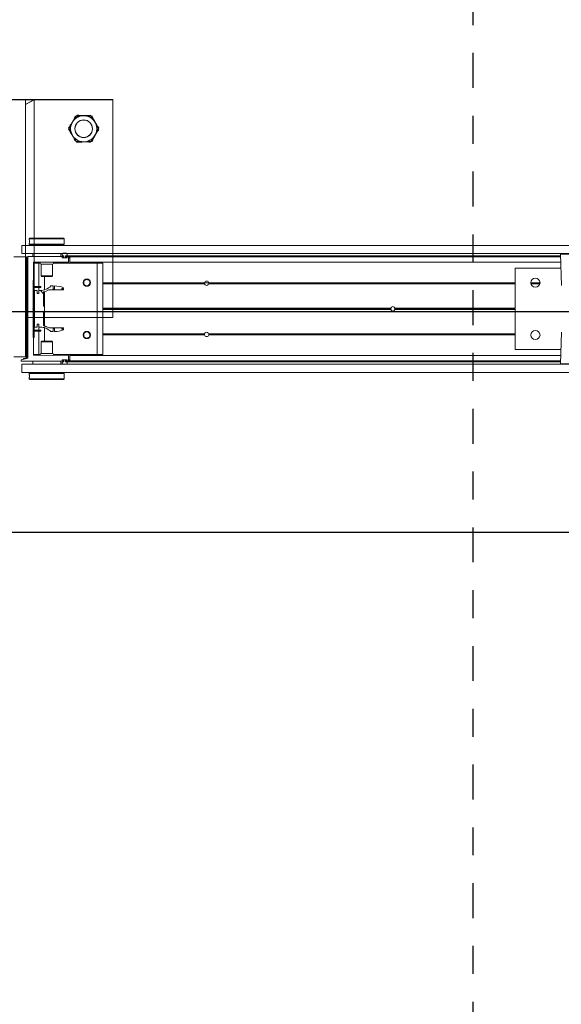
# Model space of a CAD drawing. Header units: feet. Extents: x 0 to 152726, y 0 to 59505.
# Tile 114 of 117: x 152353.22 to 152355.16, y 59419.4 to 59422.93. Entities that reach past the tile are written whole.
import ezdxf

# ---------------------------------------------------------------- set-up
doc = ezdxf.new("R2010")
doc.units = ezdxf.units.FT
doc.header["$LTSCALE"] = 0.1
doc.header["$MEASUREMENT"] = 0
doc.linetypes.add('CENTER', pattern=[2, 1.25, -0.25, 0.25, -0.25])
for name, color, linetype, lineweight in [('BR_P_Rail_Object', 251, 'Continuous', 30), ('DR_P_Underdrain', 252, 'Continuous', 13), ('SC_Scratch7', 252, 'Continuous', 0)]:
    doc.layers.add(name, color=color, linetype=linetype, lineweight=lineweight)
doc.layers.add('L-CNTR', color=230, linetype='CENTER')

# ---------------------------------------------------------------- blocks, each defined once
blk = doc.blocks.new('HIGH ST SCREENWALL_13 PANEL PLAN_2')
at = {"layer": 'SC_Scratch7', "lineweight": 0}
h = blk.add_hatch(dxfattribs=at)
h.set_pattern_fill('ANSI31', color=256, scale=0.01, style=0, pattern_type=2)
h.set_pattern_definition([(44.99814199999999, (-37.96470949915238, -14.2235007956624), (-0.08838530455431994, 0.08839103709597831), [])])
h.paths.add_polyline_path([(-32.35076989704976, -0.1416266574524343, -0.3639702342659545), (-32.35283585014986, -0.1440886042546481), (-32.36137547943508, -0.1455940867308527), (-32.36108611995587, -0.1472354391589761), (-32.35254649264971, -0.1457299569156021, 0.3639702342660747), (-32.34910323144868, -0.141626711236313), (-32.34909153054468, 0.2191272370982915), (-32.35075819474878, 0.2191272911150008)])
h = blk.add_hatch(dxfattribs=at)
h.set_pattern_fill('ANSI31', color=256, scale=0.01, style=0, pattern_type=2)
h.set_pattern_definition([(44.99814199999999, (-37.97364036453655, -14.2207224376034), (-0.08838530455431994, 0.08839103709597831), [])])
h.paths.add_polyline_path([(-32.32358014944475, -0.07072717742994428), (-32.32357345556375, 0.1356474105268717), (-32.32732344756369, 0.135647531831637), (-32.32733014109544, -0.07072705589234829)])
h = blk.add_hatch(dxfattribs=at)
h.set_pattern_fill('ANSI38', color=256, scale=0.01, style=0, pattern_type=2)
h.set_pattern_definition([(44.99814199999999, (-37.87376257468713, -14.22482790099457), (-0.08838530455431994, 0.08839103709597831), []), (134.998142, (-37.87376257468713, -14.22482790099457), (-0.2651616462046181, 0.0883967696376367), [0.31249937, -0.18749962])])
h.paths.add_polyline_path([(-32.31250385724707, 0.08711844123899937), (-32.31250350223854, 0.09807642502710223), (-32.32211634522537, 0.0980767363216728), (-32.32212060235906, -0.03315659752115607), (-32.31250775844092, -0.03315690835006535), (-32.31250740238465, -0.02219892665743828), (-32.30686436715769, -0.02219910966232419), (-32.30686472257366, -0.03315709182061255), (-32.30122169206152, -0.03315727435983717, -0.2061892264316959), (-32.26359106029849, -0.0493658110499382), (-32.25555301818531, -0.04936607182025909), (-32.25555266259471, -0.03840808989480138), (-32.24997524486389, -0.0384082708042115), (-32.24997559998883, -0.04936625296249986, 0.09842250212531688), (-32.21795445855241, -0.04300247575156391), (-32.21795437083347, -0.04029578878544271), (-32.22368819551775, -0.04029560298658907), (-32.22368811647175, -0.03783497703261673), (-32.21795429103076, -0.03783516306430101), (-32.21795420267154, -0.03512847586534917), (-32.270844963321, -0.03512675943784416, 0.0857050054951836), (-32.28931209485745, -0.02782424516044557), (-32.28931045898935, 0.02261650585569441), (-32.2860296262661, 0.02261640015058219), (-32.28602898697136, 0.04230139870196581), (-32.28930982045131, 0.04230150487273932), (-32.28930818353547, 0.0927422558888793, 0.0857050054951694), (-32.27084057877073, 0.1000435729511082), (-32.21794981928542, 0.1000418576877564), (-32.21794973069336, 0.1027485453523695), (-32.2236835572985, 0.1027487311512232), (-32.22368347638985, 0.1052093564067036), (-32.21794965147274, 0.105209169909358), (-32.2179495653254, 0.1079158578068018, 0.09842250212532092), (-32.24997029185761, 0.1142817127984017), (-32.24997064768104, 0.1033237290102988), (-32.25554806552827, 0.103323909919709), (-32.25554770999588, 0.1142818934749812), (-32.2635857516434, 0.1142821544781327, -0.2061892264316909), (-32.30121743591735, 0.09807605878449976), (-32.30686046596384, 0.09807624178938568), (-32.30686082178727, 0.08711825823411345)])
for p, q in [((-32.70829323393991, 0.7822656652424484), (-32.04162790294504, 0.7822872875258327)), ((-32.04157390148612, 0.7816161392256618), (-32.70823923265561, 0.781637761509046)), ((-32.39579385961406, 0.7822758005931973), (-32.35412727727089, 0.7822771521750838)), ((-32.35407327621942, 0.78162627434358), (-32.39573985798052, 0.7816276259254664)), ((-32.35412727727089, 0.7822771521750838), (-32.32287733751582, 0.7822781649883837)), ((-32.35412727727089, 0.7822771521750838), (-32.3541090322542, 0.2197782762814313)), ((-32.35412727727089, 0.7822771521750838), (-32.35412670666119, 0.7646990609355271)), ((-32.32287733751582, 0.7822781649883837), (-32.35412670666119, 0.7646990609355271)), ((-32.35407327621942, 0.78162627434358), (-32.35409019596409, 0.2599606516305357)), ((-32.35407327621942, 0.78162627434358), (-32.35407384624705, 0.7640481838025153)), ((-32.35407384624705, 0.7640481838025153), (-32.32282333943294, 0.7816252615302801)), ((-32.32282333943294, 0.7816252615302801), (-32.35407327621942, 0.78162627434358)), ((-32.32285199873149, 0.001030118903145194), (-32.32287733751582, 0.7822781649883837)), ((-32.32282333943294, 0.7816252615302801), (-32.32283942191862, 0.2857962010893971)), ((-32.04162790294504, 0.7822872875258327), (-32.04160256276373, 0.001039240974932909)), ((-32.04159082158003, 0.2599505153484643), (-32.04157390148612, 0.7816161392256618)), ((-32.34065196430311, 0.2832967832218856), (-32.34065206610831, 0.2801689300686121)), ((-32.33815189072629, 0.2857966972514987), (-32.34065196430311, 0.2832967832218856)), ((-32.34065196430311, 0.2832967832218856), (-32.21565221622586, 0.2832927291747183)), ((-32.33815189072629, 0.2857966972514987), (-32.21815213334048, 0.2857928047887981)), ((-32.21565221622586, 0.2832927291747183), (-32.21815213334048, 0.2857928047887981)), ((-32.21565231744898, 0.2801636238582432), (-32.21565221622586, 0.2832927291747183)), ((-32.36711100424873, 0.259961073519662), (-32.36711196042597, 0.2304611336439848)), ((-32.36711100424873, 0.259961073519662), (-28.37753565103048, 0.259831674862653)), ((-32.34065248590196, 0.2672293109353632), (-32.34065258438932, 0.2641826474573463)), ((-32.34065258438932, 0.2641826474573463), (-32.33815267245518, 0.2616825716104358)), ((-32.34065258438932, 0.2641826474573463), (-32.2156528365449, 0.2641785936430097)), ((-32.33815267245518, 0.2616825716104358), (-32.21815291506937, 0.2616786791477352)), ((-32.33440268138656, 0.2616824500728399), (-32.3344027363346, 0.2599600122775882)), ((-32.22190296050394, 0.2599563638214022), (-32.22190290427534, 0.2616788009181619)), ((-32.21815291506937, 0.2616786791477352), (-32.2156528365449, 0.2641785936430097)), ((-32.21598625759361, 0.2740982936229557), (-32.21597555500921, 0.2722891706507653)), ((-32.2156528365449, 0.2641785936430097), (-32.21565273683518, 0.2672277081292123)), ((-32.35409152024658, 0.2191273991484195), (-32.39575810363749, 0.2191287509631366)), ((-32.35409152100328, 0.2191273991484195), (-32.39575810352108, 0.2191287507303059)), ((-32.36711196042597, 0.2304611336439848), (-28.37753660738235, 0.2303317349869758)), ((-32.35410314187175, -0.139205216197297), (-32.35409152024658, 0.2191273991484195)), ((-32.35410314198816, -0.1392052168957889), (-32.35409152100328, 0.2191273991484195)), ((-32.35409115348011, 0.2304607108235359), (-32.35409152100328, 0.2191273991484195)), ((-32.35075819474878, 0.2191272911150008), (-32.35076989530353, -0.1416266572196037)), ((-32.35075819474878, 0.2191272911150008), (-32.34909153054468, 0.2191272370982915)), ((-32.34909153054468, 0.2191272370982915), (-32.34910323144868, -0.141626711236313)), ((-32.34627903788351, 0.21914026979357), (-32.34629083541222, -0.144622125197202)), ((-32.21897447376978, 0.2199563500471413), (-32.34545880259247, 0.2199604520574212)), ((-32.32817232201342, 0.2303765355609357), (-32.32817265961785, 0.2199598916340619)), ((-32.32817232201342, 0.2303765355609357), (-32.32815370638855, 0.2303765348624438)), ((-32.3281540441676, 0.2199598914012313), (-32.32815370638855, 0.2303765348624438)), ((-32.32815370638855, 0.2303765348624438), (-32.22815390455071, 0.230373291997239)), ((-32.3228412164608, 0.2304596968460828), (-32.32284121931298, 0.2303763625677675)), ((-32.29377877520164, 0.2304587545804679), (-32.29377877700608, 0.2303754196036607)), ((-32.26252883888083, 0.2303744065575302), (-32.26252883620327, 0.2304577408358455)), ((-32.22815390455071, 0.230373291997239), (-32.22815424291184, 0.2199566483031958)), ((-32.22813528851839, 0.2303732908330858), (-32.22813562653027, 0.219956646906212)), ((-32.22294605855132, 0.2158183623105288), (-32.22294601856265, 0.2170529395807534)), ((-32.20626632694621, 0.2149976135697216), (-32.22212587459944, 0.2149981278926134)), ((-32.22212578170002, 0.2178731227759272), (-32.218974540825, 0.217873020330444)), ((-32.22198770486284, 0.2164564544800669), (-32.22198772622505, 0.2157897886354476)), ((-32.22115442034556, 0.2149564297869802), (-32.20723777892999, 0.2149559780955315)), ((-32.21752935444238, 0.2172896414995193), (-32.2211543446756, 0.2172897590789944)), ((-32.21815430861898, 0.2186932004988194), (-32.21815429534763, 0.2191361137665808)), ((-32.2175292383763, 0.2208699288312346), (-32.21752935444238, 0.2172896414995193)), ((-32.21086270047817, 0.217289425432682), (-32.21086258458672, 0.2208697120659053)), ((-32.2074245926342, 0.2172893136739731), (-32.21086270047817, 0.217289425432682)), ((-32.21086258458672, 0.2208697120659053), (-30.43832990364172, 0.2208122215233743)), ((-32.21023764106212, 0.2191358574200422), (-32.21023765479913, 0.2186929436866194)), ((-32.2095937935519, 0.2226019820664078), (-30.43839034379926, 0.2225445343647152)), ((-32.20941747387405, 0.2178727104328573), (-32.20626623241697, 0.2178726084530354)), ((-32.20126617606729, 0.2199557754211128), (-32.2094174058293, 0.219956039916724)), ((-32.2074245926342, 0.2172893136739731), (-32.20640437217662, 0.2172892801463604)), ((-32.20640444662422, 0.2149976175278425), (-32.20640442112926, 0.2157892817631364)), ((-32.20640442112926, 0.2157892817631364), (-32.20640439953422, 0.216455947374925)), ((-32.20640442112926, 0.2157892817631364), (-32.20544658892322, 0.2157892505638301)), ((-32.20640439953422, 0.216455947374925), (-32.20640437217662, 0.2172892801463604)), ((-32.20640439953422, 0.216455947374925), (-32.20544607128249, 0.2164559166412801)), ((-32.20640437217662, 0.2172892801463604), (-32.20548099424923, 0.2172892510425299)), ((-32.2054460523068, 0.2170523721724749), (-32.20544609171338, 0.2158177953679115)), ((-32.20044661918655, 0.1999557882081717), (-32.20044599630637, 0.2191355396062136)), ((-32.20044613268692, 0.2149557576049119), (-32.1952378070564, 0.2149555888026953)), ((-32.20044610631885, 0.2157890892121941), (-32.19523778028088, 0.2157889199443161)), ((-32.20044608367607, 0.2164557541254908), (-32.19523775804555, 0.2164555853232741)), ((-32.20044605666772, 0.2172890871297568), (-32.19523773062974, 0.2172889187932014)), ((-32.19523829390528, 0.1999424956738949), (-32.19523767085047, 0.2191353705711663)), ((-32.19523767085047, 0.2191353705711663), (-32.19523764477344, 0.2199555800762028)), ((-30.4382694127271, 0.2190783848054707), (-32.19523767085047, 0.2191353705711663)), ((-30.4382980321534, 0.2198985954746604), (-32.19523764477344, 0.2199555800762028)), ((-30.43861080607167, 0.2288636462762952), (-30.4346638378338, 0.11573201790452)), ((-30.37232433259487, 0.2288614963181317), (-30.43861080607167, 0.2288636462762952)), ((-32.32544876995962, 0.1257933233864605), (-32.32544641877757, 0.1983063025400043)), ((-32.32544647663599, 0.1965223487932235), (-32.30648818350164, 0.1965217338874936)), ((-32.32462618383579, 0.1991264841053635), (-32.201279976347, 0.1991224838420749)), ((-32.32284223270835, 0.1991264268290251), (-32.32284231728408, 0.1965222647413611)), ((-32.30649090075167, 0.1127302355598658), (-32.30648818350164, 0.1965217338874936)), ((-32.30648818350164, 0.1965217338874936), (-32.30178182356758, 0.196521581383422)), ((-32.29857165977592, 0.1925639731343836), (-32.29857300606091, 0.151081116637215)), ((-32.25773840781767, 0.1925626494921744), (-32.29857165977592, 0.1925639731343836)), ((-32.25773975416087, 0.1510797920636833), (-32.25773840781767, 0.1925626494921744)), ((-32.25452798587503, 0.1965200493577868), (-32.09815526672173, 0.1965149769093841)), ((-32.19523840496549, 0.1965181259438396), (-32.19523832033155, 0.1991222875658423)), ((-32.19523832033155, 0.1991222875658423), (-32.19523829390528, 0.1999424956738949)), ((-30.43757119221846, 0.1990652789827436), (-32.19523832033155, 0.1991222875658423)), ((-30.43759980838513, 0.1998854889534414), (-32.19523829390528, 0.1999424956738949)), ((-32.09816590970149, -0.1316093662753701), (-32.09815526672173, 0.1965149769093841)), ((-32.09815526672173, 0.1965149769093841), (-32.07732197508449, 0.1965143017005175)), ((-32.07733261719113, -0.1316100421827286), (-32.07732197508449, 0.1965143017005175)), ((-30.60149218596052, 0.1782373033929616), (-30.60150164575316, -0.1134287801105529)), ((-30.43684435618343, 0.1782319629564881), (-30.60149218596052, 0.1782373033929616)), ((-32.29857300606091, 0.151081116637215), (-32.29620103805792, 0.1487089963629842)), ((-32.25773975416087, 0.1510797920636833), (-32.29857300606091, 0.151081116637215)), ((-32.26011187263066, 0.1487078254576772), (-32.29620103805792, 0.1487089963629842)), ((-32.28565800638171, 0.1004680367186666), (-32.2856564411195, 0.1487086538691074)), ((-32.26011187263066, 0.1487078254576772), (-32.25773975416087, 0.1510797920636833)), ((-32.32794882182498, 0.1241267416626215), (-32.32544876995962, 0.1257933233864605)), ((-32.32544887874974, 0.12245999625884), (-32.32794882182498, 0.1241267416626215)), ((-32.32732344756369, 0.135647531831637), (-32.32733014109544, -0.07072705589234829)), ((-32.32357345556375, 0.1356474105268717), (-32.32732344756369, 0.135647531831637)), ((-32.32545172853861, 0.03458476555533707), (-32.32544887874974, 0.12245999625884)), ((-32.32357345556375, 0.1356474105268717), (-32.32358014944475, -0.07072717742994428)), ((-32.32115753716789, 0.1127307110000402), (-32.32115765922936, 0.1089807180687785)), ((-32.30714901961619, 0.1089802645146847), (-32.32115765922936, 0.1089807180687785)), ((-32.3071488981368, 0.1127302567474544), (-32.32115753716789, 0.1127307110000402)), ((-32.30714901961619, 0.1089802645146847), (-32.3071488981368, 0.1127302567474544)), ((-32.29881570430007, 0.1089799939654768), (-32.30714901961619, 0.1089802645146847)), ((-32.29881558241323, 0.1127299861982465), (-32.3071488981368, 0.1127302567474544)), ((-32.30649137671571, 0.0980762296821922), (-32.30649102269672, 0.1089802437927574)), ((-32.29881570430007, 0.1089799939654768), (-32.29881558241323, 0.1127299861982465)), ((-32.25554770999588, 0.1142818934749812), (-32.26358575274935, 0.1142821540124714)), ((-32.25554806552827, 0.103323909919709), (-32.25554770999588, 0.1142818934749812)), ((-32.24997029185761, 0.1142817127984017), (-32.24997064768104, 0.1033237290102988)), ((-32.21794965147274, 0.105209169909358), (-32.21794956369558, 0.1079158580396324)), ((-32.14589963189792, 0.1257874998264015), (-32.14762995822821, 0.1257875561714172)), ((-32.1457099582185, 0.1241208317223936), (-32.14746893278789, 0.1241208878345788)), ((-32.14525389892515, 0.1224541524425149), (-32.14708504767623, 0.1224542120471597)), ((-32.12214681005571, 0.1224534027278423), (-32.12439462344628, 0.1224534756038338)), ((-32.12176281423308, 0.1241200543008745), (-32.12393845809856, 0.1241201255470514)), ((-32.12160167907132, 0.1257867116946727), (-32.12374867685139, 0.1257867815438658)), ((-31.71326175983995, 0.1224401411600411), (-32.07732437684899, 0.1224519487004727)), ((-31.71346981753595, 0.1241068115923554), (-32.07732432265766, 0.1241186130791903)), ((-31.71331802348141, 0.1257734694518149), (-32.0773242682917, 0.1257852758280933)), ((-31.71339000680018, 0.1253568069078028), (-31.69792670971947, 0.1253563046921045)), ((-30.60149399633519, 0.1224040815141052), (-31.69805514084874, 0.1224396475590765)), ((-30.60149388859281, 0.1257374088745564), (-31.69799866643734, 0.1257729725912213)), ((-30.60149394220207, 0.1240707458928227), (-31.69784698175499, 0.1241063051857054)), ((-30.51204097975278, 0.1257345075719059), (-30.54511374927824, 0.1257355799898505)), ((-30.5121675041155, 0.1240678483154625), (-30.5449873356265, 0.1240689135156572)), ((-30.51246650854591, 0.1224011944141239), (-30.54468843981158, 0.1224022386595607)), ((-32.32211634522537, 0.0980767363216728), (-32.32212060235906, -0.03315659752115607)), ((-32.31250350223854, 0.09807642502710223), (-32.32211634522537, 0.0980767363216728)), ((-32.31250385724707, 0.08711844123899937), (-32.31250350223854, 0.09807642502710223)), ((-32.30686082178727, 0.08711825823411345), (-32.31250385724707, 0.08711844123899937)), ((-32.30686046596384, 0.09807624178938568), (-32.30686082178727, 0.08711825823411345)), ((-32.30121743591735, 0.09807605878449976), (-32.30686046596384, 0.09807624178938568)), ((-32.28930982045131, 0.04230150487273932), (-32.28930818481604, 0.0927422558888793)), ((-32.28566219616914, -0.02870876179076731), (-32.28565822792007, 0.09362653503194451)), ((-32.27084057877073, 0.1000435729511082), (-32.21794981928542, 0.1000418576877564)), ((-32.24997064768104, 0.1033237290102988), (-32.25554806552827, 0.103323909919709)), ((-32.2236835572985, 0.1027487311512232), (-32.22368347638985, 0.1052093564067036)), ((-32.21794973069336, 0.1027485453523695), (-32.2236835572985, 0.1027487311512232)), ((-32.22368347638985, 0.1052093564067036), (-32.21794965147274, 0.105209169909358)), ((-32.21794981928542, 0.1000418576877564), (-32.21794973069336, 0.1027485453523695)), ((-32.28602898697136, 0.04230139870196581), (-32.28930982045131, 0.04230150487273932)), ((-32.2860296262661, 0.02261640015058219), (-32.28602898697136, 0.04230139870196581)), ((-32.35076518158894, 0.003711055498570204), (-32.35409861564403, 0.0003778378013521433)), ((-32.34628587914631, 0.008190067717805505), (-32.34909846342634, 0.005377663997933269)), ((-32.32757638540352, 0.03246024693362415), (-32.32545172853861, 0.03458476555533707)), ((-32.32545186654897, 0.03033559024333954), (-32.32757638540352, 0.03246024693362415)), ((-32.32545471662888, -0.05753964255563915), (-32.32545186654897, 0.03033559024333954)), ((-32.28931209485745, -0.02782424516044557), (-32.28931045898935, 0.02261650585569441)), ((-32.28931045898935, 0.02261650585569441), (-32.2860296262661, 0.02261640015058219)), ((-31.04651415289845, 0.03029410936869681), (-32.07732736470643, 0.03032754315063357)), ((-31.04680852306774, 0.03241870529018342), (-32.07732729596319, 0.03245212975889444)), ((-31.04651401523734, 0.03454328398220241), (-32.07732722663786, 0.03457671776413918)), ((-30.60149698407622, 0.03027967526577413), (-31.03147806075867, 0.03029362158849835)), ((-30.60149684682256, 0.03452885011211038), (-31.0314779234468, 0.03454279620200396)), ((-30.60149691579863, 0.03240426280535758), (-31.03118355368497, 0.03241819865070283)), ((-32.32212060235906, -0.03315659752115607), (-32.31250775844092, -0.03315690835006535)), ((-32.31250775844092, -0.03315690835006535), (-32.31250740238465, -0.02219892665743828)), ((-32.31250740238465, -0.02219892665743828), (-32.30686436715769, -0.02219910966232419)), ((-32.30686436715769, -0.02219910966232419), (-32.30686472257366, -0.03315709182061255)), ((-32.30686472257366, -0.03315709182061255), (-32.30122169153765, -0.03315727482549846)), ((-32.30649598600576, -0.04406111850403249), (-32.30649563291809, -0.03315710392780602)), ((-32.21795420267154, -0.03512847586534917), (-32.27084496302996, -0.03512676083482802)), ((-32.21795429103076, -0.03783516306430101), (-32.21795420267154, -0.03512847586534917)), ((-32.32795476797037, -0.05920622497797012), (-32.32545471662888, -0.05753964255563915)), ((-32.32545482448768, -0.06087296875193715), (-32.32795476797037, -0.05920622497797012)), ((-32.32545717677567, -0.1333859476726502), (-32.32545482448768, -0.06087296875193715)), ((-32.32116262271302, -0.04406064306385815), (-32.32116274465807, -0.04781063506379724)), ((-32.32116274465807, -0.04781063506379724), (-32.30715410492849, -0.04781108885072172)), ((-32.32116262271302, -0.04406064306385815), (-32.30715398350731, -0.04406109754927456)), ((-32.30715398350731, -0.04406109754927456), (-32.30715410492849, -0.04781108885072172)), ((-32.30715410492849, -0.04781108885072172), (-32.29882079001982, -0.04781135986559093)), ((-32.30715398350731, -0.04406109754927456), (-32.29882066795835, -0.04406136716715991)), ((-32.30649882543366, -0.1316026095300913), (-32.30649610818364, -0.04781111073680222)), ((-32.29882066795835, -0.04406136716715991), (-32.29882079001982, -0.04781135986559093)), ((-32.28566398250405, -0.08379088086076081), (-32.28566241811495, -0.03555026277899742)), ((-32.26359106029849, -0.0493658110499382), (-32.25555301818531, -0.04936607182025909)), ((-32.25555301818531, -0.04936607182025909), (-32.25555266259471, -0.03840808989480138)), ((-32.25555266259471, -0.03840808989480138), (-32.24997524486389, -0.0384082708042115)), ((-32.24997524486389, -0.0384082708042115), (-32.24997559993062, -0.04936625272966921)), ((-32.22368819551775, -0.04029560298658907), (-32.22368811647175, -0.03783497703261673)), ((-32.21795437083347, -0.04029578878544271), (-32.22368819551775, -0.04029560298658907)), ((-32.22368811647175, -0.03783497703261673), (-32.21795429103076, -0.03783516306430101)), ((-32.21795445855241, -0.04300247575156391), (-32.21795437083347, -0.04029578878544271)), ((-32.14590568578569, -0.06087879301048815), (-32.14763601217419, -0.06087873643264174)), ((-32.14571590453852, -0.05921213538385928), (-32.14747487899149, -0.05921207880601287)), ((-32.14525973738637, -0.0575454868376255), (-32.14709088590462, -0.05754542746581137)), ((-32.12215264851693, -0.05754623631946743), (-32.12440046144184, -0.05754616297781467)), ((-32.12176876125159, -0.05921291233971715), (-32.12394440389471, -0.05921284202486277)), ((-32.12160773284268, -0.06087958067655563), (-32.12375473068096, -0.06087951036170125)), ((-31.71332407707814, -0.06089282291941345), (-32.0773303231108, -0.06088101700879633)), ((-31.71347576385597, -0.05922615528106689), (-32.07733026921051, -0.0592143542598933)), ((-31.71326759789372, -0.05755949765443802), (-32.07733021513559, -0.05754768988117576)), ((-30.60149983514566, -0.05759555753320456), (-31.69806097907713, -0.05755999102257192)), ((-30.60149994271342, -0.06092888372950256), (-31.69800472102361, -0.06089332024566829)), ((-30.6014998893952, -0.05926222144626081), (-31.69785292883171, -0.05922666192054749)), ((-30.43466924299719, -0.05093431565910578), (-30.43862355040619, -0.1640656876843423)), ((-32.32733014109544, -0.07072705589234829), (-32.32358014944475, -0.07072717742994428)), ((-32.29858070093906, -0.08616250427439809), (-32.29858204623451, -0.1276453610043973)), ((-32.2962085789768, -0.0837905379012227), (-32.29858070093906, -0.08616250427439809)), ((-32.29858070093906, -0.08616250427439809), (-32.25774744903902, -0.08616382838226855)), ((-32.2962085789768, -0.0837905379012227), (-32.26011941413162, -0.08379170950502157)), ((-32.25774744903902, -0.08616382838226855), (-32.26011941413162, -0.08379170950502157)), ((-32.25774879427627, -0.1276466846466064), (-32.25774744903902, -0.08616382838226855)), ((-32.39576972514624, -0.1392038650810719), (-32.35410314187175, -0.139205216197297)), ((-32.39576972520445, -0.1392038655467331), (-32.35410314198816, -0.1392052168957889)), ((-32.32545711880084, -0.131601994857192), (-32.30649882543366, -0.1316026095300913)), ((-32.20127766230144, -0.1342101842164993), (-32.3246369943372, -0.1342061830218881)), ((-32.30649882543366, -0.1316026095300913), (-32.30179246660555, -0.1316027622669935)), ((-32.29858204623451, -0.1276453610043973), (-32.25774879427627, -0.1276466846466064)), ((-32.25453862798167, -0.1316042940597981), (-32.09816590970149, -0.1316093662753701)), ((-32.20045810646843, -0.1542232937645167), (-32.20045748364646, -0.1350304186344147)), ((-32.19524978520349, -0.1543555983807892), (-32.1952491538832, -0.1348984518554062)), ((-32.1952491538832, -0.1348984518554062), (-32.19524913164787, -0.1342103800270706)), ((-30.43760605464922, -0.1349554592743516), (-32.1952491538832, -0.1348984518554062)), ((-32.19524913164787, -0.1342103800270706), (-32.19524904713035, -0.1316062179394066)), ((-30.4375820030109, -0.1342673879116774), (-32.19524913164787, -0.1342103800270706)), ((-32.09816590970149, -0.1316093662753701), (-32.07733261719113, -0.1316100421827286)), ((-30.60150164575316, -0.1134287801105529), (-30.43685381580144, -0.1134341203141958)), ((-32.36972846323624, -0.1500380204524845), (-32.36972862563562, -0.1550380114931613)), ((-32.36972862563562, -0.1550380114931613), (-32.21898663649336, -0.1550429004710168)), ((-32.34629083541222, -0.144622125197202), (-32.36972846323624, -0.1500380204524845)), ((-32.36712481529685, -0.1658714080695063), (-32.36712577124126, -0.1953713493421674)), ((-32.36712481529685, -0.1658714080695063), (-28.37754946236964, -0.166000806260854)), ((-32.35283585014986, -0.1440886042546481), (-32.36137547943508, -0.1455940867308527)), ((-32.36108611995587, -0.1472354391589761), (-32.36137547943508, -0.1455940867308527)), ((-32.35254649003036, -0.1457299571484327), (-32.36108611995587, -0.1472354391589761)), ((-32.32816654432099, -0.1654560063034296), (-32.3281662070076, -0.1550393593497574)), ((-32.22816674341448, -0.1654592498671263), (-32.32816654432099, -0.1654560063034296)), ((-32.29379161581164, -0.1654571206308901), (-32.29379162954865, -0.1658737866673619)), ((-32.26254169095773, -0.1658748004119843), (-32.26254167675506, -0.1654581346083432)), ((-32.22816640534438, -0.1550426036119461), (-32.22816674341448, -0.1654592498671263)), ((-32.22295799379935, -0.1521392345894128), (-32.22295795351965, -0.1509046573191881)), ((-32.21898656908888, -0.1529595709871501), (-32.2221378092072, -0.1529594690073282)), ((-32.22213771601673, -0.1500844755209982), (-32.20627816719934, -0.1500849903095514)), ((-32.22199961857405, -0.1508761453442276), (-32.22199964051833, -0.1515428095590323)), ((-32.20724962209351, -0.1500432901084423), (-32.22116625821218, -0.1500428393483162)), ((-32.22097944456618, -0.1523761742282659), (-32.21754134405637, -0.1523762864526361)), ((-32.21816640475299, -0.1542227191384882), (-32.21816639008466, -0.153779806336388)), ((-32.21754134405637, -0.1523762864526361), (-32.21754146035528, -0.1559565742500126)), ((-32.21087480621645, -0.1559567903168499), (-32.21087468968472, -0.1523765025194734)), ((-32.21087480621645, -0.1559567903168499), (-30.43834212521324, -0.1560142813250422)), ((-32.21087468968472, -0.1523765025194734), (-32.20724969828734, -0.1523766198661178)), ((-32.21024973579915, -0.153780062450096), (-32.21024975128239, -0.1542229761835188)), ((-32.209606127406, -0.157689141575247), (-30.4384026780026, -0.1577465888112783)), ((-32.20942956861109, -0.1550432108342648), (-32.20127833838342, -0.1550434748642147)), ((-32.20627826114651, -0.1529599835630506), (-32.20942950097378, -0.1529598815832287)), ((-32.20724969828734, -0.1523766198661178), (-32.20641636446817, -0.1523766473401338)), ((-32.20641636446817, -0.1523766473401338), (-32.20641633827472, -0.151543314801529)), ((-32.20641636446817, -0.1523766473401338), (-32.20549298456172, -0.1523766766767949)), ((-32.20641633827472, -0.151543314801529), (-32.2064163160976, -0.1508766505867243)), ((-32.20641633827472, -0.151543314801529), (-32.20545800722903, -0.1515433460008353)), ((-32.2064163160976, -0.1508766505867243), (-32.20641628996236, -0.1500849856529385)), ((-32.2064163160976, -0.1508766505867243), (-32.20545848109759, -0.1508766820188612)), ((-32.20545798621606, -0.1509052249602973), (-32.20545802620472, -0.1521398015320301)), ((-32.20045804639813, -0.1523768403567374), (-32.19524972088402, -0.152377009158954)), ((-32.20045801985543, -0.1515435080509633), (-32.19524969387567, -0.1515436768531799)), ((-32.20045799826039, -0.1508768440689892), (-32.19524967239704, -0.1508770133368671)), ((-32.200457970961, -0.1500435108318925), (-32.19524964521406, -0.1500436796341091)), ((-32.19524980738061, -0.1550436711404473), (-32.19524978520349, -0.1543555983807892)), ((-30.43831019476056, -0.1551006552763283), (-32.19524980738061, -0.1550436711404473)), ((-30.43828614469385, -0.1544125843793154), (-32.19524978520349, -0.1543555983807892)), ((-30.43862355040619, -0.1640656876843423), (-30.30605060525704, -0.1640699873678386)), ((-30.30769008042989, -0.1657676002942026), (-30.43698419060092, -0.1657634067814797)), ((-32.36712577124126, -0.1953713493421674), (-28.3775504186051, -0.1955007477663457)), ((-32.34066761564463, -0.1992613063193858), (-32.34066771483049, -0.2023104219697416)), ((-32.33816754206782, -0.1967613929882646), (-32.34066761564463, -0.1992613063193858)), ((-32.21566786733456, -0.1992653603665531), (-32.34066761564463, -0.1992613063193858)), ((-32.34033419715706, -0.2091810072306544), (-32.34034489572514, -0.2073718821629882)), ((-32.21816778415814, -0.1967652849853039), (-32.33816754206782, -0.1967613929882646)), ((-32.33441750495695, -0.1953724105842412), (-32.33441754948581, -0.1967615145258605)), ((-32.22191777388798, -0.1967651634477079), (-32.22191772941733, -0.1953760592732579)), ((-32.21566786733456, -0.1992653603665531), (-32.21816778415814, -0.1967652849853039)), ((-32.21566796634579, -0.2023120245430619), (-32.21566786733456, -0.1992653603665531)), ((-32.34066813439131, -0.2152463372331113), (-32.34066823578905, -0.218375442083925)), ((-32.34066823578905, -0.218375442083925), (-32.3381683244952, -0.2208755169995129)), ((-32.21566848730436, -0.2183794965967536), (-32.34066823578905, -0.218375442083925)), ((-32.21816856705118, -0.2208794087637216), (-32.3381683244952, -0.2208755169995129)), ((-32.21816856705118, -0.2208794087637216), (-32.21566848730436, -0.2183794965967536)), ((-32.21566848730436, -0.2183794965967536), (-32.2156683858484, -0.2152516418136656))]:
    blk.add_line(p, q, dxfattribs=at)
at = {"layer": 'SC_Scratch7'}
blk.add_line((-32.35410193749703, 0.001029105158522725), (-32.0416025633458, 0.001039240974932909), dxfattribs=at)
at = {"layer": 'SC_Scratch7', "lineweight": 0}
for centre, radius in [((-32.14579098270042, 0.678117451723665), 0.0314166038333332), ((-32.14574373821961, 0.6774530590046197), 0.03141660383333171), ((-32.14579098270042, 0.678117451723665), 0.03124993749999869), ((-32.14574373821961, 0.6774530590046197), 0.03124993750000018), ((-30.52857735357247, 0.1261517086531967), 0.01654163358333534), ((-32.13461580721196, 0.1262037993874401), 0.01302080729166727), ((-32.13462188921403, -0.06129582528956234), 0.01302080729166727), ((-30.52858343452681, -0.06134791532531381), 0.01654163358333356)]:
    blk.add_circle(centre, radius, dxfattribs=at)
for centre, radius, start, end in [((-32.14574373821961, 0.6774530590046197), 0.04687490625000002, 93.33381642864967, 153.3338164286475), ((-32.14574373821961, 0.6774530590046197), 0.04687490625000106, 33.33381642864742, 93.33381642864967), ((-32.14574373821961, 0.6774530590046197), 0.04687490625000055, 153.3338164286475, 213.3338164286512), ((-32.14574373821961, 0.6774530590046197), 0.04687490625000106, 333.3338164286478, 33.33381642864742), ((-32.14574373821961, 0.6774530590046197), 0.04687490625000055, 213.3338164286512, 273.3338164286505), ((-32.14574373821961, 0.6774530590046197), 0.04687490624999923, 273.3338164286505, 333.3338164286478), ((-32.40296999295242, 0.2737414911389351), 0.06265684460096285, 354.0342443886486, 5.887848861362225), ((-32.34545882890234, 0.2191402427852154), 0.0008202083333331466, 89.99814166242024, 179.9981416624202), ((-32.22212584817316, 0.2158183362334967), 0.0008202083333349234, 179.9981416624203, 269.9981416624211), ((-32.22212580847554, 0.2170529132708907), 0.0008202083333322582, 89.99814166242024, 179.9981416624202), ((-32.22115439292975, 0.2157897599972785), 0.0008333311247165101, 179.9981031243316, 269.9981416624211), ((-32.22115437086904, 0.2164564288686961), 0.0008333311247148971, 89.9981416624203, 179.9981776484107), ((-32.21897451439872, 0.218693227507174), 0.0008202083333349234, 269.9981416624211, 359.9981416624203), ((-32.21897450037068, 0.2191361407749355), 0.0008202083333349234, 359.9981416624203, 89.9981416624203), ((-32.21934624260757, 0.2208699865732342), 0.001817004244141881, 359.9981416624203, 72.4356820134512), ((-32.209045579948, 0.2208696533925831), 0.001817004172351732, 107.5606011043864, 179.9981433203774), ((-32.20941744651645, 0.218692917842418), 0.0008202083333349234, 179.9981416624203, 269.9981416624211), ((-32.20941743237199, 0.2191358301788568), 0.0008202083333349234, 89.9981416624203, 179.9981416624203), ((-32.20742462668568, 0.216248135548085), 0.001041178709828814, 11.51323150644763, 89.9981416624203), ((-32.20723775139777, 0.2157893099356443), 0.0008333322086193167, 269.9981416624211, 359.9980818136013), ((-32.2062662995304, 0.2158178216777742), 0.0008202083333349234, 269.9981416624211, 359.9981416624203), ((-32.20626626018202, 0.2170523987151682), 0.0008202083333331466, 359.9981416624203, 89.99814166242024), ((-32.20126620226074, 0.2191355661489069), 0.0008202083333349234, 359.9981416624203, 89.9981416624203), ((-30.43697138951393, 0.2289208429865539), 0.001640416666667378, 115.734717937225, 181.9981416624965), ((-32.32462620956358, 0.1983062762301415), 0.0008202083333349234, 89.9981416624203, 179.9981416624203), ((-32.29857155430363, 0.1958448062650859), 0.003280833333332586, 89.99814166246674, 269.9981416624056), ((-32.25773830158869, 0.1958434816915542), 0.003280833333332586, 269.9981416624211, 89.99814166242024), ((-32.20127994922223, 0.199955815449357), 0.0008333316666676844, 269.9981416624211, 359.9981416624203), ((-32.32115773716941, 0.106564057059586), 0.002416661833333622, 89.9981416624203, 179.9981416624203), ((-32.32115773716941, 0.106564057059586), 0.006166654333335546, 89.9981416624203, 113.0704114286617), ((-32.30121575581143, 0.1498669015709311), 0.05179084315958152, 269.9981416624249, 316.6001438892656), ((-32.24997300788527, 0.03055180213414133), 0.08372991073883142, 67.51378105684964, 89.9981416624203), ((-32.13482413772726, 0.12620380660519), 0.01108331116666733, 357.843657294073, 182.1526260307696), ((-32.13482413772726, 0.12620380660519), 0.01108331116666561, 182.1526260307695, 190.8324766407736), ((-32.13482413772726, 0.12620380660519), 0.01108331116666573, 190.8324766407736, 199.7742688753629), ((-32.13482413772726, 0.12620380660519), 0.01108331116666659, 199.7742688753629, 340.2220144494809), ((-32.13482413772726, 0.12620380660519), 0.01108331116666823, 340.2220144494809, 349.1638066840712), ((-32.13482413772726, 0.12620380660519), 0.01108331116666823, 349.1638066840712, 357.843657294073), ((-31.70565839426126, 0.1242356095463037), 0.007812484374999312, 168.6473907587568, 180.9446345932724), ((-31.70565839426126, 0.1242356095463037), 0.00781248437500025, 180.9446345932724, 193.2865001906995), ((-31.70565839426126, 0.1242356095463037), 0.007812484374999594, 11.34889256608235, 168.6473907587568), ((-31.70565839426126, 0.1242356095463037), 0.007812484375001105, 193.2865001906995, 346.7097831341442), ((-31.70565839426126, 0.1242356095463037), 0.007812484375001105, 346.7097831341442, 359.0516487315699), ((-31.70565839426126, 0.1242356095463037), 0.007812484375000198, 359.0516487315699, 11.3488925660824), ((-32.30121575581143, 0.1498669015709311), 0.05835250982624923, 281.7746374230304, 301.3688958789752), ((-31.03899603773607, 0.03241845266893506), 0.007812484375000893, 15.7783413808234, 164.2179419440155), ((-31.03899603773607, 0.03241845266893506), 0.007812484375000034, 164.2179419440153, 179.9981416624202), ((-31.03899603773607, 0.03241845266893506), 0.007812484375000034, 179.9981416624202, 195.7783413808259), ((-31.03899603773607, 0.03241845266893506), 0.007812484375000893, 195.7783413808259, 344.217941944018), ((-31.03899603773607, 0.03241845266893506), 0.007812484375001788, 344.217941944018, 359.9981416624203), ((-31.03899603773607, 0.03241845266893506), 0.007812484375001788, 359.9981416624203, 15.7783413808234), ((-32.3012233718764, -0.08494811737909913), 0.05179084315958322, 43.39613943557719, 89.99814166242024), ((-32.3012233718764, -0.08494811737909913), 0.05835250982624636, 58.62738744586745, 78.22164590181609), ((-32.32116254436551, -0.04164397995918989), 0.006166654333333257, 246.9258718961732, 269.9981416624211), ((-32.32116254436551, -0.04164397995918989), 0.002416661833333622, 179.9981416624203, 269.9981416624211), ((-32.24997288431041, 0.03436365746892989), 0.08372991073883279, 269.9981416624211, 292.4825022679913), ((-32.13483021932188, -0.06129581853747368), 0.0110833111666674, 177.8436572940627, 2.152626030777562), ((-32.13483021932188, -0.06129581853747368), 0.01108331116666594, 169.1638066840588, 177.8436572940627), ((-32.13483021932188, -0.06129581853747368), 0.01108331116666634, 160.2220144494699, 169.1638066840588), ((-32.13483021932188, -0.06129581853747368), 0.01108331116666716, 19.77426887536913, 160.2220144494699), ((-32.13483021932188, -0.06129581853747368), 0.01108331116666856, 10.83247664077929, 19.77426887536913), ((-32.13483021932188, -0.06129581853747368), 0.01108331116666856, 2.152626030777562, 10.83247664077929), ((-31.70566434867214, -0.05935545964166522), 0.007812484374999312, 179.051648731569, 191.3488925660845), ((-31.70566434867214, -0.05935545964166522), 0.00781248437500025, 166.7097831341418, 179.051648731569), ((-31.70566434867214, -0.05935545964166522), 0.007812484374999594, 191.3488925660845, 348.6473907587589), ((-31.70566434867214, -0.05935545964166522), 0.007812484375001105, 13.28650019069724, 166.7097831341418), ((-31.70566434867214, -0.05935545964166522), 0.007812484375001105, 0.9446345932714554, 13.28650019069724), ((-31.70566434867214, -0.05935545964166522), 0.007812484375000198, 348.6473907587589, 0.9446345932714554), ((-32.32463696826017, -0.1333859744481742), 0.0008202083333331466, 179.9981416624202, 269.998141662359), ((-32.2985821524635, -0.130926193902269), 0.00328083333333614, 89.99814166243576, 269.9981416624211), ((-32.25774890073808, -0.1309275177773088), 0.00328083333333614, 269.9981416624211, 89.99814166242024), ((-32.20127768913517, -0.1350303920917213), 0.0008202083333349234, 359.9981416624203, 89.9981416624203), ((-32.35326989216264, -0.1416265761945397), 0.002499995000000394, 279.9981416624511, 359.9981416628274), ((-32.35326989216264, -0.1416265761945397), 0.004166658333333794, 279.9981416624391, 359.9981416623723), ((-32.22213778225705, -0.1521392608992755), 0.0008202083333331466, 179.9981416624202, 269.9981416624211), ((-32.22213774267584, -0.1509046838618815), 0.0008202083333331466, 89.99814166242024, 179.9981416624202), ((-32.22097941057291, -0.1513349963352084), 0.001041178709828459, 191.5132315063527, 269.9981416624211), ((-32.22116628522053, -0.1508761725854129), 0.0008333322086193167, 89.9981416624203, 179.9980818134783), ((-32.218986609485, -0.1542226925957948), 0.0008202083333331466, 269.9981416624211, 359.9981416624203), ((-32.21898659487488, -0.1537797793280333), 0.0008202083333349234, 359.9981416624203, 89.9981416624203), ((-32.21935846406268, -0.1559565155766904), 0.001817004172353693, 287.5606011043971, 359.9981433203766), ((-32.20905780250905, -0.1559568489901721), 0.001817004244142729, 179.9981416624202, 252.4356820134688), ((-32.20942954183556, -0.1542230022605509), 0.0008202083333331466, 179.9981416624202, 269.9981416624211), ((-32.20942952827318, -0.1537800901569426), 0.0008202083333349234, 89.9981416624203, 179.9981416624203), ((-32.20724967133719, -0.1515432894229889), 0.0008333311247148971, 269.9981416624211, 359.9981776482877), ((-32.20724964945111, -0.1508766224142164), 0.000833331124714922, 359.9981031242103, 89.99814166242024), ((-32.20627823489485, -0.152139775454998), 0.0008202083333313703, 269.9981416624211, 359.9981416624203), ((-32.20627819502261, -0.150905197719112), 0.0008202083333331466, 359.9981416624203, 89.99814166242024), ((-32.20127831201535, -0.1542232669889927), 0.0008202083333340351, 269.9981416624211, 359.9981416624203), ((-30.4369841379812, -0.1641229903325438), 0.00164041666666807, 177.9981416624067, 269.9981416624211), ((-32.15335045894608, -0.2088242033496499), 0.06265684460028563, 174.0342443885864, 185.8878488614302)]:
    blk.add_arc(centre, radius, start, end, dxfattribs=at)
at = {"layer": 'SC_Scratch7', "lineweight": 0, "extrusion": (0, 0, -1)}
for radius, start, end in [(0.0468749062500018, 33.3338164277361, 93.33381642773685), (0.04687490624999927, 93.33381642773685, 153.3338164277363), (0.0468749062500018, 333.333816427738, 33.3338164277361), (0.04687490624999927, 153.3338164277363, 213.3338164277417), (0.04687490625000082, 273.3338164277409, 333.333816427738), (0.04687490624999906, 213.3338164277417, 273.3338164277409)]:
    blk.add_arc((32.14579098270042, 0.678117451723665), radius, start, end, dxfattribs=at)
at = {"layer": 'SC_Scratch7', "lineweight": 0}
for centre, major_axis, ratio, start_param, end_param in [((-32.21419570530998, 0.2271900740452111), (-0.009374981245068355, 3.040691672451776e-07), 0.5617178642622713, 2.083904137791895, 7.340873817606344), ((-32.21420833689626, -0.162276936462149), (0.009374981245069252, -3.040691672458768e-07), 0.5617178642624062, 2.083904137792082, 7.340873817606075)]:
    blk.add_ellipse(centre, major_axis=major_axis, ratio=ratio, start_param=start_param, end_param=end_param, dxfattribs=at)
for points, knots in [([(-32.18763286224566, 0.6984901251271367), (-32.18734491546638, 0.6990634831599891), (-32.18516470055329, 0.7034047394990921), (-32.18105406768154, 0.7115898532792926), (-32.17735406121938, 0.7189573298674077), (-32.17548710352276, 0.7226748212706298)], [0, 0, 0, 0, 0.07010265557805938, 0.5307909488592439, 1, 1, 1, 1]), ([(-32.17008249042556, 0.7264868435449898), (-32.17198288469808, 0.7235974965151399), (-32.17580280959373, 0.7177896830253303), (-32.18080625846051, 0.7101824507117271), (-32.18387251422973, 0.7055205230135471), (-32.18495417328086, 0.7038759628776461)], [0, 0, 0, 0, 0.3905333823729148, 0.7850020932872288, 1, 1, 1, 1]), ([(-32.17548710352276, 0.7226748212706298), (-32.17109935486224, 0.7229304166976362), (-32.16224340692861, 0.7234462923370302), (-32.15308863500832, 0.7239795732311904), (-32.14846966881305, 0.7242486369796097)], [0, 0, 0, 0, 0.4954579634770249, 1, 1, 1, 1]), ([(-32.14306505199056, 0.7249130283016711), (-32.14370556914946, 0.7249503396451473), (-32.14855531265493, 0.7252328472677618), (-32.15769914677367, 0.7257654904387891), (-32.16592956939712, 0.7262449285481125), (-32.17008249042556, 0.7264868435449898)], [0, 0, 0, 0, 0.07010265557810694, 0.5307909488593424, 1, 1, 1, 1]), ([(-32.14846966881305, 0.7242486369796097), (-32.14782915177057, 0.7242859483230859), (-32.14297940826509, 0.7245684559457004), (-32.13383557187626, 0.7251010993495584), (-32.12560514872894, 0.7255805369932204), (-32.12145222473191, 0.725822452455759)], [0, 0, 0, 0, 0.07010265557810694, 0.5307909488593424, 1, 1, 1, 1]), ([(-32.11604761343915, 0.7233392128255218), (-32.1204353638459, 0.7235948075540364), (-32.12929131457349, 0.7241106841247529), (-32.13844608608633, 0.7246439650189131), (-32.14306505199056, 0.7249130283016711)], [0, 0, 0, 0, 0.4954579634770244, 1, 1, 1, 1]), ([(-32.12145222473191, 0.725822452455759), (-32.11955183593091, 0.7229331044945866), (-32.11573191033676, 0.7171252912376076), (-32.11072846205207, 0.7095180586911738), (-32.10766220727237, 0.704856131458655), (-32.10658054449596, 0.7032115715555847)], [0, 0, 0, 0, 0.3905333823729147, 0.7850020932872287, 1, 1, 1, 1]), ([(-32.10390185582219, 0.6991545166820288), (-32.10418980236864, 0.6997278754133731), (-32.10637001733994, 0.7040691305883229), (-32.11048064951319, 0.7122542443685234), (-32.11418065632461, 0.7196217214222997), (-32.11604761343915, 0.7233392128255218)], [0, 0, 0, 0, 0.070102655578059, 0.5307909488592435, 1, 1, 1, 1]), ([(-32.18495417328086, 0.7038759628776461), (-32.1869778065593, 0.7007992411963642), (-32.19105701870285, 0.6945972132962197), (-32.19600775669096, 0.6870701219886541), (-32.1989069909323, 0.6826621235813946), (-32.19982585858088, 0.6812650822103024)], [0, 0, 0, 0, 0.4020739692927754, 0.8104971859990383, 1, 1, 1, 1]), ([(-32.19982585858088, 0.6812650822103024), (-32.1978533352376, 0.6773373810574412), (-32.19387212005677, 0.6694099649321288), (-32.18975657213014, 0.6612150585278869), (-32.18768010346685, 0.6570803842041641)], [0, 0, 0, 0, 0.4954579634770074, 1, 1, 1, 1]), ([(-32.19977861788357, 0.6743054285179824), (-32.1978060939, 0.6782331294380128), (-32.1938248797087, 0.6861605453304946), (-32.18970933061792, 0.694355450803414), (-32.18763286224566, 0.6984901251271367)], [0, 0, 0, 0, 0.4954579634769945, 1, 1, 1, 1]), ([(-32.18490693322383, 0.6516945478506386), (-32.18598859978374, 0.653339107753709), (-32.18903314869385, 0.657968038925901), (-32.19403680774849, 0.6655755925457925), (-32.19785706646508, 0.671383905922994), (-32.19977861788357, 0.6743054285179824)], [0, 0, 0, 0, 0.2149974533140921, 0.6051517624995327, 1, 1, 1, 1]), ([(-32.10662778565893, 0.6523589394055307), (-32.10554612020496, 0.6540034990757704), (-32.10250156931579, 0.6586324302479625), (-32.09749791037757, 0.6662399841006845), (-32.09367765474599, 0.6720482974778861), (-32.09175610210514, 0.6749698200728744)], [0, 0, 0, 0, 0.2149974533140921, 0.6051517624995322, 1, 1, 1, 1]), ([(-32.10658054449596, 0.7032115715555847), (-32.10455691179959, 0.7001348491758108), (-32.10047770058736, 0.6939328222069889), (-32.09552696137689, 0.6864057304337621), (-32.09262772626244, 0.6819977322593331), (-32.09170886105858, 0.6806006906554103)], [0, 0, 0, 0, 0.4020739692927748, 0.810497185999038, 1, 1, 1, 1]), ([(-32.09175610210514, 0.6749698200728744), (-32.09372862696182, 0.6788975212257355), (-32.09770984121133, 0.6868249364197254), (-32.1018253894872, 0.695019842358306), (-32.10390185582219, 0.6991545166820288)], [0, 0, 0, 0, 0.4954579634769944, 1, 1, 1, 1]), ([(-32.09170886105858, 0.6806006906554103), (-32.09368138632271, 0.6766729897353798), (-32.09766260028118, 0.6687455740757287), (-32.10177814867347, 0.6605506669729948), (-32.10385461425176, 0.6564159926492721)], [0, 0, 0, 0, 0.4954579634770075, 1, 1, 1, 1]), ([(-32.18768010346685, 0.6570803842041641), (-32.18739216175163, 0.6565070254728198), (-32.18521194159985, 0.6521657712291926), (-32.18110130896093, 0.6439806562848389), (-32.17740130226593, 0.6366131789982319), (-32.17553435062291, 0.6328956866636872)], [0, 0, 0, 0, 0.07010265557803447, 0.5307909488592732, 1, 1, 1, 1]), ([(-32.17003524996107, 0.6290836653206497), (-32.17095411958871, 0.6304807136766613), (-32.17382448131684, 0.6348448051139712), (-32.17877402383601, 0.6423700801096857), (-32.18285329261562, 0.6485721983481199), (-32.18490693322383, 0.6516945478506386)], [0, 0, 0, 0, 0.189503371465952, 0.5919695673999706, 1, 1, 1, 1]), ([(-32.12149946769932, 0.6297480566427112), (-32.12058059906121, 0.631145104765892), (-32.11771023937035, 0.6355091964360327), (-32.11276069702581, 0.6430344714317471), (-32.10868142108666, 0.6492365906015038), (-32.10662778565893, 0.6523589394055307)], [0, 0, 0, 0, 0.189503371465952, 0.5919695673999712, 1, 1, 1, 1]), ([(-32.10385461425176, 0.6564159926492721), (-32.10414255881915, 0.655842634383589), (-32.10632277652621, 0.6515013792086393), (-32.11043340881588, 0.6433162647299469), (-32.11413341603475, 0.6359487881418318), (-32.11600036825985, 0.6322312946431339)], [0, 0, 0, 0, 0.07010265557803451, 0.5307909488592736, 1, 1, 1, 1]), ([(-32.17553435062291, 0.6328956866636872), (-32.17114659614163, 0.6326400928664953), (-32.16229064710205, 0.632124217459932), (-32.15313587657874, 0.6315909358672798), (-32.14851690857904, 0.6313218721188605)], [0, 0, 0, 0, 0.4954579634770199, 1, 1, 1, 1]), ([(-32.14301781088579, 0.6306574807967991), (-32.14365832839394, 0.6306201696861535), (-32.14850807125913, 0.6303376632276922), (-32.15765190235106, 0.6298050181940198), (-32.16588232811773, 0.6293255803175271), (-32.17003524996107, 0.6290836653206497)], [0, 0, 0, 0, 0.07010265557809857, 0.5307909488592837, 1, 1, 1, 1]), ([(-32.14851690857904, 0.6313218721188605), (-32.1478763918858, 0.6312845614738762), (-32.14302664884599, 0.631002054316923), (-32.13388281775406, 0.6304694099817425), (-32.12565238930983, 0.6299899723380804), (-32.12149946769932, 0.6297480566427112)], [0, 0, 0, 0, 0.07010265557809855, 0.5307909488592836, 1, 1, 1, 1]), ([(-32.11600036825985, 0.6322312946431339), (-32.12038812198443, 0.6319757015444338), (-32.1292440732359, 0.6314598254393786), (-32.13839884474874, 0.6309265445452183), (-32.14301781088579, 0.6306574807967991)], [0, 0, 0, 0, 0.4954579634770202, 1, 1, 1, 1]), ([(-32.21599253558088, 0.2737356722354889), (-32.21598483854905, 0.2744651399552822), (-32.21596944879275, 0.2759239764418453), (-32.2158616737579, 0.2778741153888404), (-32.21574478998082, 0.2793345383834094), (-32.21566063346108, 0.2801671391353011), (-32.21566077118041, 0.2801646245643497), (-32.21566082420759, 0.2801636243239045)], [0, 0, 0, 0, 0.2140444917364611, 0.4280607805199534, 0.6428083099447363, 0.8580379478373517, 1, 1, 1, 1]), ([(-32.21565298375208, 0.2672277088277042), (-32.21565290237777, 0.2672268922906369), (-32.21564056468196, 0.2671050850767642), (-32.21568532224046, 0.2675332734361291), (-32.21578067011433, 0.2685380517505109), (-32.2159020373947, 0.2702150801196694), (-32.21598069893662, 0.2720396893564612), (-32.21598916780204, 0.2732536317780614), (-32.21599253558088, 0.2737356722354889)], [0, 0, 0, 0, 0.001442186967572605, 0.2150715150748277, 0.4286732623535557, 0.6432687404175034, 0.8583464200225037, 1, 1, 1, 1]), ([(-32.34066746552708, -0.2023104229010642), (-32.34066755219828, -0.2023096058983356), (-32.34067988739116, -0.2021877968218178), (-32.34063512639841, -0.2026159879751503), (-32.34053978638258, -0.2036207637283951), (-32.3404184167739, -0.2052977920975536), (-32.34033975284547, -0.2071224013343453), (-32.34033128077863, -0.2083363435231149), (-32.34032791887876, -0.2088183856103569)], [0, 0, 0, 0, 0.001442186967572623, 0.2150715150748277, 0.4286732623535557, 0.6432687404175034, 0.8583464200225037, 1, 1, 1, 1]), ([(-32.34032791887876, -0.2088183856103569), (-32.34033561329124, -0.2095478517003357), (-32.34035100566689, -0.2110066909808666), (-32.34045877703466, -0.2129568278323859), (-32.34057566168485, -0.2144172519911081), (-32.34065982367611, -0.2152498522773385), (-32.34065968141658, -0.2152473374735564), (-32.3406596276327, -0.2152463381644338)], [0, 0, 0, 0, 0.2140444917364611, 0.4280607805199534, 0.6428083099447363, 0.8580379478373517, 1, 1, 1, 1])]:
    blk.add_open_spline(points, degree=3, knots=knots, dxfattribs=at)
blk = doc.blocks.new('Bridge plan')
at = {"layer": 'BR_P_Rail_Object', "lineweight": -3}
blk.add_line((1828212.789513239, 711623.1422486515), (1828067.901254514, 711623.142248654), dxfattribs=at)
at = {"layer": 'DR_P_Underdrain', "lineweight": -3, "flags": 128}
blk.add_lwpolyline([(1828080.719098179, 711622.3534554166), (1828107.976002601, 711622.3533455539)], dxfattribs=at)
at = {"layer": 'SC_Scratch7', "lineweight": -3, "rotation": 359.9997690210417}
blk.add_blockref('HIGH ST SCREENWALL_13 PANEL PLAN_2', (1828124.657819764, 711623.1207852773), dxfattribs=at)
blk = doc.blocks.new('Trellis Base')
at = {"layer": 'L-CNTR'}
blk.add_lwpolyline([(152354.8415016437, 59434.2820420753), (152354.8415016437, 59373.58475289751)], dxfattribs=at)
blk.add_blockref('Bridge plan', (-1675739.0632623, -652201.2630976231))

msp = doc.modelspace()

# ---------------------------------------------------------------- block references
msp.add_blockref('Trellis Base', (0, 0))

doc.saveas('drawing.dxf')
